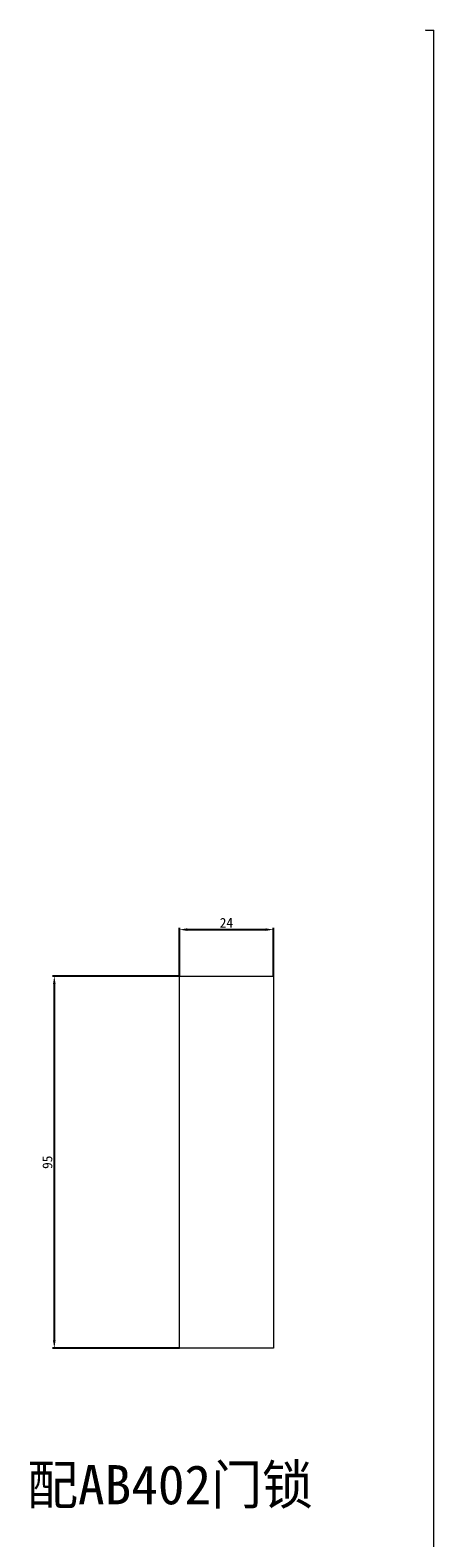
# Model space of a CAD drawing. Header units: millimetres. Extents: x 7284 to 21933, y -3393 to -31.
# Tile 48 of 60: x 13923 to 14026, y -2357 to -1972. Entities that reach past the tile are written whole.
import ezdxf

# ---------------------------------------------------------------- set-up
doc = ezdxf.new("R2010")
doc.units = ezdxf.units.MM
doc.header["$PDSIZE"] = -1
doc.layers.add('60', color=7, linetype='Continuous', true_color=0xffffff)
doc.layers.add('dim', color=84, linetype='Continuous', lineweight=9)
doc.dimstyles.new('ISO-25', dxfattribs={"dimtxt": 2.5, "dimasz": 2.5, "dimexe": 1.25, "dimexo": 0.625, "dimtad": 1, "dimtxsty": 'Standard', "dimcen": 2.5, "dimadec": 0, "dimazin": 0, "dimtfac": 1, "dimtmove": 0, "dimatfit": 3, "dimfxl": 1, "dimarcsym": 0})

# ---------------------------------------------------------------- blocks, each defined once
blk = doc.blocks.new('*D145')
at = {"layer": 'Defpoints', "color": 0, "transparency": 16777216}
for p in [(13961.19, -2213.22), (13929.22, -2308.22), (13961.19, -2308.22)]:
    blk.add_point(p, dxfattribs=at)
at = {"layer": 'dim', "color": 0, "linetype": 'Continuous', "lineweight": -2, "transparency": 16777216}
for p, q in [((13961.19, -2213.22), (13928.72, -2213.22)), ((13929.22, -2215.22), (13929.22, -2306.22)), ((13961.19, -2308.22), (13928.72, -2308.22))]:
    blk.add_line(p, q, dxfattribs=at)
at = {"layer": 'dim', "color": 0, "transparency": 16777216}
for points in [[(13928.88, -2215.22), (13929.55, -2215.22), (13929.22, -2213.22)], [(13928.88, -2306.22), (13929.55, -2306.22), (13929.22, -2308.22)]]:
    blk.add_solid(points, dxfattribs=at)
at = {"layer": 'dim', "color": 0, "transparency": 16777216, "insert": (13927.47, -2260.72), "char_height": 2.5, "attachment_point": 5, "rotation": 90}
blk.add_mtext('95', dxfattribs=at)
blk = doc.blocks.new('*D146')
at = {"layer": 'Defpoints', "color": 0, "transparency": 16777216}
for p in [(13985.19, -2201.31), (13961.19, -2213.22), (13985.19, -2213.22)]:
    blk.add_point(p, dxfattribs=at)
at = {"layer": 'dim', "color": 0, "linetype": 'Continuous', "lineweight": -2, "transparency": 16777216}
for p, q in [((13961.19, -2213.22), (13961.19, -2200.81)), ((13963.19, -2201.31), (13983.19, -2201.31)), ((13985.19, -2213.22), (13985.19, -2200.81))]:
    blk.add_line(p, q, dxfattribs=at)
at = {"layer": 'dim', "color": 0, "transparency": 16777216}
for points in [[(13963.19, -2200.97), (13963.19, -2201.64), (13961.19, -2201.31)], [(13983.19, -2200.97), (13983.19, -2201.64), (13985.19, -2201.31)]]:
    blk.add_solid(points, dxfattribs=at)
at = {"layer": 'dim', "color": 0, "transparency": 16777216, "insert": (13973.19, -2199.56), "char_height": 2.5, "attachment_point": 5}
blk.add_mtext('24', dxfattribs=at)

msp = doc.modelspace()

# ---------------------------------------------------------------- linework, layer by layer
at = {"layer": '60', "color": 7, "linetype": 'Continuous', "lineweight": 13}
msp.add_line((14026.188, -2704.508), (14026.188, -1971.636), dxfattribs=at)
at = {"layer": '60', "color": 7, "linetype": 'Continuous', "lineweight": 18}
for p, q in [((14026.188, -2704.508), (14026.188, -1971.636)), ((13961.188, -2308.215), (13961.188, -2213.215)), ((13961.188, -2213.215), (13985.188, -2213.215)), ((13985.188, -2213.215), (13985.188, -2308.215)), ((13985.188, -2308.215), (13961.188, -2308.215))]:
    msp.add_line(p, q, dxfattribs=at)
msp.add_open_spline([(14023.988, -1971.555), (14024.06, -1971.556), (14024.132, -1971.558), (14024.239, -1971.561), (14024.275, -1971.561), (14024.346, -1971.563), (14024.382, -1971.564), (14024.489, -1971.567), (14024.629, -1971.57), (14024.831, -1971.575), (14024.977, -1971.579), (14025.057, -1971.581), (14025.088, -1971.582), (14025.104, -1971.582), (14025.151, -1971.584), (14025.181, -1971.584), (14025.331, -1971.589), (14025.442, -1971.592), (14025.594, -1971.597), (14025.642, -1971.599), (14025.712, -1971.601), (14025.734, -1971.602), (14025.777, -1971.604), (14025.798, -1971.605), (14025.857, -1971.607), (14025.931, -1971.611), (14025.993, -1971.614), (14026.034, -1971.617), (14026.047, -1971.618), (14026.072, -1971.619), (14026.083, -1971.62), (14026.115, -1971.623), (14026.149, -1971.626), (14026.171, -1971.63), (14026.181, -1971.632), (14026.185, -1971.633), (14026.187, -1971.635), (14026.188, -1971.635), (14026.188, -1971.636), (14026.188, -1971.636)], degree=3, knots=[0, 0, 0, 0, 0.0625, 0.0625, 0.09375, 0.09375, 0.125, 0.125, 0.1875, 0.25, 0.3125, 0.328125, 0.328125, 0.34375, 0.34375, 0.375, 0.375, 0.5, 0.5, 0.5625, 0.5625, 0.59375, 0.59375, 0.625, 0.625, 0.6875, 0.75, 0.75, 0.78125, 0.78125, 0.8125, 0.8125, 0.875, 0.9375, 0.9375, 0.96875, 0.984375, 0.984375, 1, 1, 1, 1], dxfattribs=at)

# ---------------------------------------------------------------- texts
at = {"layer": 'dim', "color": 6, "insert": (13922.268, -2338.072), "char_height": 10, "width": 103.92035, "attachment_point": 1}
msp.add_mtext('配AB402门锁', dxfattribs=at)

# ---------------------------------------------------------------- dimensions: what is measured, and where the dimension line sits
at = {"layer": 'dim'}
dim = msp.add_linear_dim(base=(13985.188, -2201.306), p1=(13961.188, -2213.215), p2=(13985.188, -2213.215), dimstyle='ISO-25', override={"dimasz": 2, "dimexe": 0.49975, "dimexo": 0, "dimgap": 0.49975, "dimadec": 2, "dimazin": 2, "dimtzin": 0, "dimarcsym": 1}, dxfattribs=at)
dim.commit()
dim.dimension.update_dxf_attribs({"geometry": '*D146', "text_midpoint": (13973.188, -2199.556)})
dim = msp.add_linear_dim(base=(13929.215, -2308.215), p1=(13961.188, -2213.215), p2=(13961.188, -2308.215), angle=90, dimstyle='ISO-25', override={"dimasz": 2, "dimexe": 0.49975, "dimexo": 0, "dimgap": 0.49975, "dimadec": 2, "dimazin": 2, "dimtzin": 0, "dimarcsym": 1}, dxfattribs=at)
dim.commit()
dim.dimension.update_dxf_attribs({"geometry": '*D145', "text_midpoint": (13927.466, -2260.715)})

doc.saveas('drawing.dxf')
